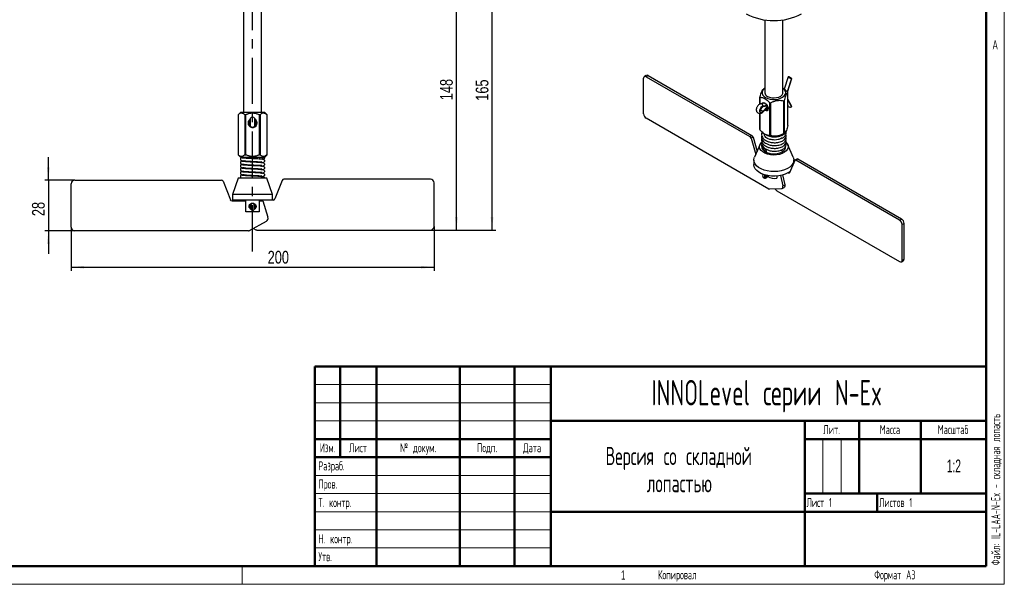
# Model space of a CAD drawing. Header units: millimetres. Extents: x 0 to 420, y 0 to 297.
# Tile 6 of 13: x 149 to 420, y 0 to 156. Entities that reach past the tile are written whole.
import ezdxf

# ---------------------------------------------------------------- set-up
doc = ezdxf.new("R2010")
doc.units = ezdxf.units.MM
doc.linetypes.add('CENTERX2', pattern=[20.32, 12.7, -2.54, 2.54, -2.54])
doc.layers.add('ОСЕВЫЕ', color=7, linetype='Continuous')
doc.layers.add('ОСНОВНОЙ', color=7, linetype='Continuous', lineweight=25)
doc.styles.add('SLDTEXTSTYLE0', font='TXT', dxfattribs={"width": 0.605, "bigfont": 'bigfont'})
doc.styles.add('SLDTEXTSTYLE1', font='TXT', dxfattribs={"width": 0.620146, "bigfont": 'bigfont'})
doc.styles.add('SLDTEXTSTYLE2', font='TXT', dxfattribs={"width": 0.605})
doc.styles.add('SLDTEXTSTYLE3', font='TXT', dxfattribs={"width": 0.559127, "bigfont": 'bigfont'})
doc.styles.add('SLDTEXTSTYLE4', font='TXT', dxfattribs={"width": 0.75})
doc.dimstyles.new('SLDDIMSTYLE0', dxfattribs={"dimtxt": 3.5, "dimasz": 3.556, "dimexe": 0, "dimexo": 0.0625, "dimgap": 0.875, "dimtad": 1, "dimdec": 0, "dimlfac": 2, "dimrnd": 1e-09, "dimzin": 12, "dimdsep": 46, "dimtxsty": 'SLDTEXTSTYLE4', "dimsah": 1, "dimcen": 0.09, "dimadec": 0, "dimazin": 3, "dimtfac": 1, "dimtdec": 0, "dimtmove": 0, "dimatfit": 0, "dimfxl": 0, "dimfrac": 2, "dimtolj": 1, "dimtzin": 12, "dimarcsym": 0})
doc.dimstyles.new('SLDDIMSTYLE1', dxfattribs={"dimtxt": 3.5, "dimasz": 3.556, "dimexe": 0, "dimexo": 0.0625, "dimgap": 0.875, "dimtad": 1, "dimdec": 0, "dimlfac": 2, "dimrnd": 1e-09, "dimzin": 12, "dimdsep": 46, "dimtxsty": 'SLDTEXTSTYLE4', "dimsah": 1, "dimcen": 0.09, "dimadec": 0, "dimazin": 3, "dimtfac": 1, "dimtdec": 0, "dimtofl": 0, "dimtmove": 0, "dimatfit": 3, "dimfxl": 0, "dimfrac": 2, "dimtolj": 1, "dimtzin": 12, "dimarcsym": 0})

# ---------------------------------------------------------------- blocks, each defined once
blk = doc.blocks.new('SW_NOTE_0')
at = {"color": 0, "linetype": 'Continuous', "lineweight": 0, "char_height": 5, "attachment_point": 2, "style": 'SLDTEXTSTYLE0'}
for s, insert in [('Версия со складной', (31.41, 6.43)), ('лопастью', (31.54, -1.07))]:
    blk.add_mtext(s, dxfattribs=dict(at, insert=insert))
blk = doc.blocks.new('_D_3')
at = {"layer": 'ОСЕВЫЕ'}
for p, q in [((230.59, 171.34), (270.02, 171.34)), ((269.02, 97.59), (269.02, 171.34)), ((261.84, 97.59), (270.02, 97.59))]:
    blk.add_line(p, q, dxfattribs=at)
for points in [[(269.02, 171.34), (268.64, 167.78), (269.4, 167.78)], [(269.02, 97.59), (269.4, 101.14), (268.64, 101.14)]]:
    blk.add_solid(points, dxfattribs=at)
at = {"layer": 'ОСЕВЫЕ', "insert": (264.51, 133.35), "char_height": 3.5, "attachment_point": 1, "rotation": 90, "style": 'SLDTEXTSTYLE4'}
blk.add_mtext('148', dxfattribs=at)
blk = doc.blocks.new('_D_4')
at = {"layer": 'ОСЕВЫЕ'}
for p, q in [((232.84, 179.84), (279.84, 179.84)), ((278.84, 97.59), (278.84, 179.84)), ((261.84, 97.59), (279.84, 97.59))]:
    blk.add_line(p, q, dxfattribs=at)
for points in [[(278.84, 179.84), (278.46, 176.28), (279.22, 176.28)], [(278.84, 97.59), (279.22, 101.14), (278.46, 101.14)]]:
    blk.add_solid(points, dxfattribs=at)
at = {"layer": 'ОСЕВЫЕ', "insert": (274.33, 133.2), "char_height": 3.5, "attachment_point": 1, "rotation": 90, "style": 'SLDTEXTSTYLE4'}
blk.add_mtext('165', dxfattribs=at)
blk = doc.blocks.new('_D_5')
at = {"layer": 'ОСЕВЫЕ'}
for p, q in [((162.84, 98.34), (162.84, 86.34)), ((262.84, 98.59), (262.84, 86.34)), ((162.84, 87.34), (262.84, 87.34))]:
    blk.add_line(p, q, dxfattribs=at)
for points in [[(162.84, 87.34), (166.4, 86.96), (166.4, 87.72)], [(262.84, 87.34), (259.29, 87.72), (259.29, 86.96)]]:
    blk.add_solid(points, dxfattribs=at)
at = {"layer": 'ОСЕВЫЕ', "insert": (217.01, 91.85), "char_height": 3.5, "attachment_point": 1, "style": 'SLDTEXTSTYLE4'}
blk.add_mtext('200', dxfattribs=at)
blk = doc.blocks.new('_D_6')
at = {"layer": 'ОСЕВЫЕ'}
for p, q in [((156.57, 111.34), (156.57, 117.69)), ((163.84, 111.34), (155.57, 111.34)), ((156.57, 111.34), (156.57, 97.34)), ((163.84, 97.34), (155.57, 97.34)), ((156.57, 97.34), (156.57, 90.99))]:
    blk.add_line(p, q, dxfattribs=at)
for points in [[(156.57, 111.34), (156.95, 114.89), (156.19, 114.89)], [(156.57, 97.34), (156.19, 93.78), (156.95, 93.78)]]:
    blk.add_solid(points, dxfattribs=at)
at = {"layer": 'ОСЕВЫЕ', "insert": (152.06, 101.43), "char_height": 3.5, "attachment_point": 1, "rotation": 90, "style": 'SLDTEXTSTYLE4'}
blk.add_mtext('28', dxfattribs=at)

msp = doc.modelspace()

# ---------------------------------------------------------------- linework, layer by layer
at = {"color": 7, "linetype": 'Continuous', "lineweight": 18}
for p, q in [((420, 297), (420, 0)), ((230, 55), (295, 55)), ((230, 50), (295, 50)), ((230, 45), (295, 45)), ((370, 40), (370, 25)), ((375, 40), (375, 25)), ((230, 30), (295, 30)), ((230, 25), (295, 25)), ((230, 20), (295, 20)), ((230, 15), (295, 15)), ((230, 10), (295, 10)), ((0, 0), (420, 0))]:
    msp.add_line(p, q, dxfattribs=at)
at = {"color": 7, "linetype": 'Continuous', "lineweight": 50}
for p, q in [((415, 5), (415, 292)), ((230, 60), (415, 60)), ((230, 60), (230, 5)), ((237, 35), (237, 60)), ((247, 60), (247, 5)), ((270, 60), (270, 5)), ((285, 60), (285, 5)), ((295, 60), (295, 5)), ((295, 45), (415, 45)), ((365, 45), (365, 5)), ((380, 45), (380, 25)), ((397, 45), (397, 25)), ((230, 40), (295, 40)), ((365, 40), (415, 40)), ((230, 35), (295, 35)), ((365, 25), (415, 25)), ((385, 25), (385, 20)), ((295, 20), (415, 20)), ((20, 5), (415, 5))]:
    msp.add_line(p, q, dxfattribs=at)
at = {"color": 7, "linetype": 'Continuous', "lineweight": 25}
for p, q in [((210.34, 160.34), (210.34, 130.09)), ((215.34, 130.09), (215.34, 160.34)), ((354, 155.49), (354, 135.42)), ((359, 135.42), (359, 155.49)), ((320.61, 129.6), (320.61, 139.4)), ((321.35, 140.16), (320.82, 139.86)), ((321.85, 140.11), (321.32, 139.81)), ((321.32, 139.81), (349.89, 123.31)), ((321.85, 140.11), (350.42, 123.62)), ((360.44, 139.81), (359.33, 136.35)), ((360.21, 135.58), (361.41, 139.32)), ((361.38, 139.35), (360.61, 139.8)), ((354, 136.63), (353.67, 136.44)), ((352.61, 132.25), (352.61, 134.25)), ((352.65, 134.17), (352.65, 132.27)), ((359.27, 124.17), (359.27, 133.15)), ((359.38, 133.21), (359.38, 124.22)), ((360.38, 126.38), (360.38, 135.37)), ((361.41, 131.63), (360.38, 133.64)), ((353.49, 131.58), (352.65, 130.73)), ((353.45, 130.25), (352.68, 130.7)), ((354.11, 132.51), (352.91, 132.34)), ((353.3, 131.38), (353.24, 131.52)), ((353.45, 130.25), (354.75, 131.57)), ((353.49, 131.58), (354.72, 131.76)), ((353.53, 130.1), (354.83, 131.42)), ((354.73, 131.14), (354.89, 131.08)), ((355.39, 123.61), (355.39, 132.59)), ((355.53, 132.57), (355.53, 123.59)), ((360.38, 131.91), (360.49, 131.7)), ((209.59, 130.09), (208.84, 129.34)), ((208.84, 129.34), (208.84, 118.34)), ((208.84, 129.34), (208.84, 129.34)), ((208.84, 129.34), (208.84, 118.34)), ((209.59, 130.09), (212.84, 130.09)), ((210.91, 129.34), (210.78, 129.34)), ((210.78, 118.34), (210.78, 129.34)), ((210.91, 129.34), (210.91, 118.34)), ((212.2, 128.25), (212.2, 126.3)), ((212.84, 130.09), (216.09, 130.09)), ((213.49, 126.3), (213.49, 128.25)), ((214.9, 129.34), (214.78, 129.34)), ((214.78, 118.34), (214.78, 129.34)), ((214.9, 129.34), (214.9, 118.34)), ((216.84, 129.34), (216.09, 130.09)), ((216.84, 118.34), (216.84, 129.34)), ((216.84, 129.34), (216.84, 129.34)), ((216.84, 118.34), (216.84, 129.34)), ((355.14, 108.85), (321.32, 128.38)), ((352.61, 125.27), (352.61, 129.7)), ((352.65, 129.7), (352.65, 125.19)), ((353.53, 130.1), (353.55, 130.12)), ((349.89, 123.31), (350.42, 123.62)), ((350.75, 123.17), (350.22, 122.86)), ((350.22, 122.86), (351.49, 118.38)), ((350.75, 123.17), (351.87, 119.24)), ((354.02, 123.99), (354.2, 123.89)), ((358.63, 123.68), (358.44, 123.54)), ((358.74, 122.98), (358.44, 122.75)), ((358.5, 123.52), (358.5, 123.74)), ((358.79, 123.89), (359.33, 124.2)), ((358.79, 123.89), (358.88, 123.84)), ((359.35, 124.2), (358.88, 123.84)), ((352.67, 121.08), (351.16, 117.62)), ((361.83, 117.62), (360.33, 121.08)), ((208.84, 118.34), (209.59, 117.59)), ((208.84, 118.34), (208.84, 118.34)), ((212.84, 117.59), (209.59, 117.59)), ((210.78, 118.34), (210.91, 118.34)), ((210.84, 117.59), (210.84, 117.36)), ((216.09, 117.59), (212.84, 117.59)), ((214.78, 118.34), (214.9, 118.34)), ((214.84, 117.13), (214.84, 117.59)), ((216.09, 117.59), (216.84, 118.34)), ((216.09, 117.59), (216.22, 117.59)), ((216.17, 117.52), (216.22, 117.59)), ((216.84, 118.34), (216.84, 118.34)), ((351, 116.85), (351, 115.62)), ((362.24, 116.74), (360.83, 113.38)), ((362, 116.16), (362, 116.85)), ((362.85, 117.14), (362.32, 116.83)), ((363.1, 117.12), (362.57, 116.81)), ((391.14, 100.31), (362.57, 116.81)), ((391.67, 100.62), (363.1, 117.12)), ((210.84, 116.61), (210.84, 116.4)), ((210.84, 115.65), (210.84, 115.44)), ((210.84, 114.69), (210.84, 114.48)), ((214.84, 116.17), (214.84, 116.39)), ((214.84, 115.21), (214.84, 115.43)), ((214.84, 114.26), (214.84, 114.47)), ((163.84, 111.34), (204.25, 111.34)), ((208.89, 111.84), (207.34, 107.34)), ((216.79, 111.84), (208.89, 111.84)), ((210.84, 113.73), (210.84, 113.52)), ((210.84, 112.77), (210.84, 112.56)), ((214.84, 113.3), (214.84, 113.51)), ((214.84, 112.34), (214.84, 112.55)), ((218.34, 107.34), (216.79, 111.84)), ((220.97, 111.27), (218.97, 106.16)), ((261.84, 111.59), (221.43, 111.59)), ((354.21, 112.73), (354.11, 112.62)), ((354.14, 112.61), (354.65, 112.31)), ((354.72, 112.23), (355, 112.57)), ((357.28, 112.48), (357.28, 111.9)), ((358.29, 112.62), (358.95, 109.74)), ((358.86, 112.75), (359.48, 110.04)), ((360.5, 113.31), (360.39, 113.38)), ((361, 113.8), (360.88, 113.7)), ((360.95, 113.66), (360.88, 113.7)), ((162.84, 98.34), (162.84, 110.34)), ((204.72, 111.02), (206.72, 105.91)), ((262.84, 98.59), (262.84, 110.59)), ((358.62, 108.98), (355.31, 108.8)), ((356.88, 108.88), (357.15, 108.56)), ((358.78, 109.02), (359.31, 109.33)), ((358.95, 109.74), (359.48, 110.04)), ((207.34, 107.34), (207.34, 105.84)), ((218.34, 107.34), (207.34, 107.34)), ((218.34, 105.84), (207.34, 105.84)), ((209.99, 105.84), (209.91, 105.59)), ((210.99, 105.59), (210.99, 105.84)), ((214.7, 105.84), (214.7, 105.59)), ((218.34, 105.84), (218.34, 107.34)), ((218.5, 105.84), (218.34, 105.84)), ((357.32, 108.41), (391.14, 88.88)), ((207.18, 105.59), (210.99, 105.59)), ((210.99, 102.59), (210.99, 105.59)), ((212.41, 104.69), (212.41, 104.61)), ((212.41, 104.61), (212.41, 103.31)), ((213.27, 104.61), (213.27, 104.69)), ((213.27, 103.31), (213.27, 104.61)), ((214.7, 105.59), (214.7, 102.59)), ((214.7, 105.59), (215.7, 105.59)), ((215.7, 105.59), (217.07, 101.12)), ((214.7, 102.59), (210.99, 102.59)), ((391.14, 100.31), (391.67, 100.62)), ((216.59, 99.95), (211.92, 97.4)), ((213.07, 98.03), (213.77, 97.65)), ((392.38, 99.4), (391.85, 99.09)), ((391.85, 89.29), (391.85, 99.09)), ((392.38, 89.6), (392.38, 99.4)), ((211.68, 97.34), (163.84, 97.34)), ((214.01, 97.59), (261.84, 97.59)), ((391.85, 89.29), (392.38, 89.6)), ((391.64, 88.83), (392.17, 89.14))]:
    msp.add_line(p, q, dxfattribs=at)
at = {"color": 8, "linetype": 'Continuous', "lineweight": 25}
for p, q in [((361.35, 139.31), (360.17, 135.63)), ((360.38, 133.41), (361.35, 131.51)), ((352.68, 130.7), (353.56, 131.59)), ((354.68, 131.85), (353.55, 131.69)), ((353.55, 130.12), (354.84, 131.44)), ((354.75, 131.57), (354.49, 131.72)), ((354.75, 131.57), (354.79, 131.61)), ((354.83, 131.42), (354.85, 131.44)), ((212.21, 128.3), (212.21, 126.25)), ((213.47, 128.3), (213.47, 126.25)), ((354.14, 112.61), (354.06, 112.52)), ((354.23, 112.73), (354.14, 112.61)), ((354.65, 112.31), (354.52, 112.18)), ((354.88, 112.59), (354.65, 112.31)), ((354.73, 112.24), (354.72, 112.23)), ((355, 112.57), (354.73, 112.24)), ((360.5, 113.31), (360.89, 113.54)), ((212.42, 104.65), (212.42, 104.69)), ((212.42, 103.28), (212.42, 104.65)), ((213.26, 104.65), (213.26, 104.69)), ((213.26, 103.28), (213.26, 104.65))]:
    msp.add_line(p, q, dxfattribs=at)
at = {"color": 7, "linetype": 'Continuous', "lineweight": 25, "flags": 128}
for points in [[(360.45, 139.83), (360.44, 139.78), (360.47, 139.71), (360.55, 139.64), (360.67, 139.56), (360.82, 139.48), (360.99, 139.41), (361.17, 139.35), (361.35, 139.31)], [(361.35, 139.31), (361.37, 139.31), (361.39, 139.31), (361.4, 139.31), (361.41, 139.32), (361.41, 139.32), (361.41, 139.33), (361.4, 139.34), (361.38, 139.35)], [(354, 136.62), (353.83, 136.5), (353.48, 136.11), (353.28, 135.69), (353.26, 135.26), (353.41, 134.83), (353.73, 134.44), (354.2, 134.1)], [(354.2, 134.1), (354.79, 133.83), (355.47, 133.64), (356.21, 133.55), (356.97, 133.57), (357.7, 133.68), (358.36, 133.89), (358.92, 134.17), (359.36, 134.53), (359.64, 134.94), (359.75, 135.37), (359.68, 135.8), (359.44, 136.21), (359.05, 136.59), (359, 136.62)], [(354.73, 134.4), (355.27, 134.16), (355.9, 134.02), (356.58, 133.98), (357.25, 134.05), (357.87, 134.22), (358.38, 134.47), (358.75, 134.8), (358.96, 135.18), (359, 135.42)], [(353.45, 131.59), (353.19, 131.48), (352.93, 131.25), (352.73, 130.94), (352.62, 130.6), (352.62, 130.29), (352.73, 130.08), (352.93, 130), (353.19, 130.06), (353.45, 130.25)], [(353.19, 132.38), (353.2, 132.41), (353.4, 132.63), (353.68, 132.68), (354.02, 132.56), (354.36, 132.29), (354.65, 131.9), (354.84, 131.46), (354.91, 131.03)], [(354.91, 131.03), (354.84, 130.68), (354.65, 130.46), (354.36, 130.41), (354.02, 130.52), (353.98, 130.55)], [(361.35, 131.51), (361.37, 131.52), (361.39, 131.54), (361.4, 131.56), (361.41, 131.58), (361.41, 131.6), (361.41, 131.62), (361.41, 131.63)], [(353.17, 129.87), (353.24, 129.9), (353.55, 130.12)], [(358.53, 123.75), (358.62, 123.68), (358.72, 123.65), (358.81, 123.67), (358.86, 123.73), (358.88, 123.84)], [(359.86, 121.72), (360.2, 121.31), (360.41, 120.83), (360.43, 120.34), (360.27, 119.85), (359.93, 119.4), (359.44, 119), (358.8, 118.67), (358.06, 118.43), (357.24, 118.28), (356.39, 118.24), (355.54, 118.31), (354.74, 118.48), (354.02, 118.74), (353.42, 119.09), (352.96, 119.51), (352.66, 119.97), (352.55, 120.46), (352.62, 120.95), (352.87, 121.42), (353.11, 121.69)], [(354.5, 119.04), (354.48, 119.05), (353.95, 119.36), (353.55, 119.73), (353.31, 120.14), (353.25, 120.57), (353.3, 120.86)], [(354.47, 119.02), (354.5, 119.45), (353.94, 119.9), (353.64, 120.43), (353.55, 120.68), (353.54, 120.69), (353.53, 120.7), (353.52, 120.71), (353.52, 120.71), (353.51, 120.71), (353.5, 120.71), (353.49, 120.7), (353.46, 120.68), (353.4, 120.56), (353.37, 120.18), (353.63, 119.64), (353.87, 119.39), (354.55, 118.98), (355.47, 118.69), (355.99, 118.61), (357.06, 118.61), (358.11, 118.81), (358.88, 119.14), (358.88, 119.14)], [(358.88, 119.14), (358.86, 119.27), (358.81, 119.4), (358.72, 119.52), (358.62, 119.6), (358.52, 119.64), (358.43, 119.62)], [(361.83, 117.62), (361.98, 117.06), (361.96, 116.49), (361.76, 115.93), (361.4, 115.4), (360.87, 114.92), (360.21, 114.5), (359.42, 114.16), (358.54, 113.9), (357.6, 113.74), (356.62, 113.67), (355.64, 113.71), (354.68, 113.85), (353.78, 114.08), (352.97, 114.41), (352.27, 114.81), (351.71, 115.28), (351.31, 115.8), (351.06, 116.35), (351, 116.92), (351.11, 117.48), (351.16, 117.62)], [(362.57, 116.81), (362.52, 116.83), (362.47, 116.85), (362.42, 116.86), (362.37, 116.85), (362.33, 116.84), (362.29, 116.81), (362.26, 116.78), (362.24, 116.74)], [(360.39, 113.38), (359.62, 113.01), (358.76, 112.73), (357.82, 112.54), (356.84, 112.45), (355.85, 112.47), (354.87, 112.59), (353.96, 112.8), (353.12, 113.11), (352.4, 113.51), (351.8, 113.97), (351.36, 114.48), (351.09, 115.03), (351, 115.6), (351, 115.62)], [(354.73, 112.24), (354.54, 112.06), (354.34, 111.97), (354.17, 111.99), (354.05, 112.11), (354.01, 112.31), (354.05, 112.56), (354.13, 112.75)], [(354.52, 112.18), (354.49, 112.16), (354.32, 112.08), (354.17, 112.1), (354.07, 112.2), (354.04, 112.37), (354.07, 112.59), (354.14, 112.75)], [(354.72, 112.23), (354.71, 112.22), (354.7, 112.22)], [(360.83, 113.38), (360.8, 113.34), (360.77, 113.31), (360.74, 113.28), (360.7, 113.27), (360.65, 113.26), (360.6, 113.27), (360.55, 113.29), (360.5, 113.31)], [(358.62, 108.98), (358.72, 108.99), (358.8, 109.04), (358.88, 109.11), (358.93, 109.2), (358.97, 109.31), (358.98, 109.44), (358.98, 109.59), (358.95, 109.74)], [(359.48, 110.04), (359.51, 109.89), (359.51, 109.75), (359.5, 109.62), (359.46, 109.51), (359.41, 109.42), (359.33, 109.35), (359.31, 109.33)]]:
    msp.add_lwpolyline(points, dxfattribs=at)
at = {"color": 8, "linetype": 'Continuous', "lineweight": 25, "flags": 128}
for points in [[(353.55, 131.69), (353.24, 131.57), (352.94, 131.3), (352.71, 130.93), (352.58, 130.53), (352.58, 130.17), (352.71, 129.92), (352.94, 129.82), (353.17, 129.87)], [(354.11, 112.62), (354.11, 112.62), (354.12, 112.62), (354.13, 112.61), (354.14, 112.61)]]:
    msp.add_lwpolyline(points, dxfattribs=at)
at = {"color": 7, "linetype": 'Continuous', "lineweight": 25}
for centre, radius, start, end in [((356.5, 171.77), 16.5, 242.4239, 297.5707), ((321.04, 139.47), 0.437, 50.7967, 189.214), ((321.56, 139.71), 0.503, 54.3824, 114.3071), ((360.5, 139.63), 0.199, 55.3074, 102.8341), ((354.09, 134.89), 1.61, 203.3023, 206.4946), ((355.24, 135.54), 1.25, 185.3828, 245.9373), ((357.07, 136.42), 2.35, 289.9729, 310.0218), ((357.44, 136.44), 3.77, 299.0924, 300.9023), ((358.9, 134.73), 1.61, 23.3023, 26.4946), ((353.48, 131.64), 0.0595, 238.5606, 277.6369), ((353.37, 130.09), 0.177, 10.4523, 64.7359), ((353.9, 132.15), 0.41, 60.3956, 135.6528), ((354.48, 131.15), 0.42, 233.8195, 359.1904), ((356.45, 138.97), 6.47, 260.5755, 261.8384), ((361.02, 132.06), 0.645, 214.8321, 301.0118), ((212.84, 127.09), 1.25, 121.055, 0), ((212.84, 127.09), 1, 130.1527, 229.8473), ((212.3, 128.25), 0.1, 150.0654, 180), ((212.84, 127.94), 0.729, 29.9346, 150.0654), ((213.39, 128.25), 0.1, 0, 29.9346), ((212.84, 127.09), 1, 0, 50.8401), ((212.84, 127.09), 1.25, 0, 58.945), ((322.15, 129.67), 1.54, 182.6055, 237.3945), ((212.3, 126.3), 0.1, 180, 209.9346), ((212.84, 126.62), 0.729, 209.9346, 330.0654), ((213.39, 126.3), 0.1, 330.0654, 0), ((212.84, 127.09), 1, 310.1527, 0), ((354.09, 125.91), 1.61, 203.3023, 206.4946), ((349.47, 122.66), 0.781, 15.3051, 57.1301), ((350, 122.96), 0.781, 15.3051, 57.1301), ((356.5, 128.28), 4.96, 242.3728, 297.6326), ((356.45, 129.99), 6.47, 260.5755, 261.8384), ((357.44, 127.46), 3.77, 299.0924, 300.9023), ((358.18, 120.64), 1.56, 296.2833, 358.9915), ((215.84, 117.59), 0.375, 180, 0), ((362.96, 116.92), 0.247, 53.8186, 114.8709), ((163.84, 110.34), 1, 90, 180), ((204.25, 110.84), 0.5, 21.3706, 90), ((221.43, 111.09), 0.5, 90, 158.6294), ((261.84, 110.59), 1, 0, 90), ((354.58, 112.17), 0.162, 26.0837, 64.2504), ((356.49, 114.61), 2.81, 233.5706, 286.301), ((358.06, 117.42), 4.66, 299.8691, 307.1555), ((355.31, 109.11), 0.313, 237.8857, 270.5293), ((357.65, 108.96), 0.643, 218.867, 238.9727), ((207.18, 106.09), 0.5, 201.3706, 270), ((218.5, 106.34), 0.5, 270, 338.6294), ((212.48, 104.61), 0.0667, 150.0654, 180), ((212.48, 103.31), 0.0667, 180, 209.9346), ((212.84, 104.4), 0.486, 29.9346, 150.0654), ((212.84, 103.52), 0.486, 209.9346, 330.0654), ((213.21, 104.61), 0.0667, 0, 29.9346), ((213.21, 103.31), 0.0667, 330.0654, 0), ((216.11, 100.83), 1, 298.6105, 17.0394), ((390.85, 99.33), 1.54, 2.6055, 57.3945), ((163.84, 98.34), 1, 180, 270), ((261.84, 98.59), 1, 270, 0), ((390.32, 99.02), 1.54, 2.6055, 57.3945), ((211.68, 97.84), 0.5, 270, 298.6105), ((214.01, 98.09), 0.5, 241.3895, 270), ((391.91, 89.54), 0.48, 304.0564, 7.2558), ((391.42, 89.22), 0.437, 230.7967, 9.214)]:
    msp.add_arc(centre, radius, start, end, dxfattribs=at)
at = {"color": 8, "linetype": 'Continuous', "lineweight": 25}
for centre, radius, start, end in [((352.89, 131.68), 0.657, 0.7079, 88.5203), ((353.46, 131.67), 0.0899, 287.54, 14.9507), ((354.61, 131.34), 0.27, 37.5108, 58.609)]:
    msp.add_arc(centre, radius, start, end, dxfattribs=at)
at = {"color": 7, "linetype": 'Continuous', "lineweight": 25}
for points, knots in [([(353.62, 136.41), (353.55, 136.36), (353.41, 136.25), (353.14, 135.85), (352.87, 135.14), (352.69, 134.52), (352.61, 134.25)], [0, 0, 0, 0, 0.217359, 0.441929, 0.767405, 1, 1, 1, 1]), ([(360.34, 135.45), (360.2, 135.6), (359.77, 136.09), (359.29, 136.41), (358.97, 136.63)], [0, 0, 0, 0, 0.320665, 1, 1, 1, 1]), ([(352.65, 134.17), (352.79, 134.16), (353.25, 134.14), (354.11, 133.83), (354.9, 133.14), (355.3, 132.69), (355.39, 132.59)], [0, 0, 0, 0, 0.160728, 0.52963, 0.899576, 1, 1, 1, 1]), ([(355.53, 132.57), (355.79, 132.71), (356.31, 132.98), (357.3, 133.3), (358.33, 133.35), (359, 133.21), (359.27, 133.15)], [0, 0, 0, 0, 0.217359, 0.441929, 0.767405, 1, 1, 1, 1]), ([(359.38, 133.21), (359.45, 133.45), (359.59, 133.95), (359.85, 134.68), (360.13, 135.17), (360.3, 135.31), (360.38, 135.37)], [0, 0, 0, 0, 0.217359, 0.441929, 0.767405, 1, 1, 1, 1]), ([(351.72, 131.16), (351.69, 131.06), (351.62, 130.82), (351.66, 130.46), (351.81, 130.11), (352.08, 129.83), (352.43, 129.68), (352.79, 129.68), (353.13, 129.79), (353.37, 129.95), (353.5, 130.07), (353.53, 130.1)], [0, 0, 0, 0, 0.101086, 0.233919, 0.35643, 0.476857, 0.606463, 0.721198, 0.835973, 0.959844, 1, 1, 1, 1]), ([(352.91, 132.34), (352.8, 132.32), (352.58, 132.26), (352.26, 132.05), (351.97, 131.74), (351.77, 131.42), (351.73, 131.22), (351.72, 131.16)], [0, 0, 0, 0, 0.188087, 0.405797, 0.647624, 0.904966, 1, 1, 1, 1]), ([(354.63, 131.22), (354.65, 131.19), (354.68, 131.16), (354.72, 131.14), (354.73, 131.14)], [0, 0, 0, 0, 0.710324, 1, 1, 1, 1]), ([(354.89, 131.11), (354.83, 131.12), (354.74, 131.13), (354.67, 131.21), (354.65, 131.23)], [0, 0, 0, 0, 0.630525, 1, 1, 1, 1]), ([(354.79, 131.37), (354.81, 131.35), (354.86, 131.32), (354.91, 131.3), (354.93, 131.29)], [0, 0, 0, 0, 0.567512, 1, 1, 1, 1]), ([(208.84, 129.34), (208.98, 129.46), (209.25, 129.7), (209.76, 129.9), (210.29, 129.77), (210.64, 129.46), (210.78, 129.34)], [0, 0, 0, 0, 0.217359, 0.441929, 0.767405, 1, 1, 1, 1]), ([(210.91, 129.34), (211, 129.38), (211.2, 129.48), (211.51, 129.6), (211.85, 129.71), (212.21, 129.79), (212.58, 129.84), (212.96, 129.84), (213.33, 129.81), (213.69, 129.74), (214.05, 129.64), (214.42, 129.51), (214.66, 129.4), (214.78, 129.34)], [0, 0, 0, 0, 0.079962, 0.16014, 0.250628, 0.341719, 0.435178, 0.529673, 0.620216, 0.711669, 0.805516, 0.899979, 1, 1, 1, 1]), ([(212.2, 127.67), (212.14, 127.59), (212.04, 127.47), (211.98, 127.26), (211.96, 127.09), (211.98, 126.92), (212.04, 126.71), (212.14, 126.59), (212.2, 126.51)], [0, 0, 0, 0, 0.231952, 0.366058, 0.499956, 0.63382, 0.767801, 1, 1, 1, 1]), ([(213.72, 127.09), (213.71, 127.15), (213.71, 127.26), (213.64, 127.47), (213.55, 127.59), (213.49, 127.67)], [0, 0, 0, 0, 0.2675061, 0.5369423, 1, 1, 1, 1]), ([(214.9, 129.34), (215.04, 129.46), (215.31, 129.7), (215.71, 129.85), (216.08, 129.83), (216.45, 129.68), (216.7, 129.46), (216.84, 129.34)], [0, 0, 0, 0, 0.217078, 0.441359, 0.601871, 0.767705, 1, 1, 1, 1]), ([(213.49, 126.51), (213.55, 126.59), (213.64, 126.71), (213.71, 126.92), (213.71, 127.03), (213.72, 127.09)], [0, 0, 0, 0, 0.461924, 0.731407, 1, 1, 1, 1]), ([(355.39, 123.61), (355.25, 123.62), (354.8, 123.64), (353.93, 123.95), (353.14, 124.64), (352.74, 125.09), (352.65, 125.19)], [0, 0, 0, 0, 0.160728, 0.52963, 0.899576, 1, 1, 1, 1]), ([(358.8, 123.66), (359.03, 123.81), (359.44, 124.08), (359.77, 124.51), (359.79, 124.78), (359.8, 124.87)], [0, 0, 0, 0, 0.434633, 0.801953, 1, 1, 1, 1]), ([(360.38, 126.38), (360.31, 126.14), (360.17, 125.64), (359.9, 124.91), (359.63, 124.42), (359.45, 124.28), (359.38, 124.22)], [0, 0, 0, 0, 0.217359, 0.441929, 0.767405, 1, 1, 1, 1]), ([(353.19, 123.52), (353.17, 123.46), (353.07, 123.18), (353.16, 122.67), (353.55, 121.97), (354.29, 121.41), (355.26, 121.02), (356.35, 120.83), (357.4, 120.87), (358.24, 121.07), (358.87, 121.32), (359.45, 121.74), (359.81, 122.28), (359.94, 122.77), (359.81, 123.07), (359.78, 123.15)], [0, 0, 0, 0, 0.023874, 0.10458, 0.1894, 0.304964, 0.385819, 0.479288, 0.59247, 0.655225, 0.719796, 0.803714, 0.874635, 0.966689, 1, 1, 1, 1]), ([(353.19, 122.74), (353.17, 122.67), (353.07, 122.4), (353.16, 121.89), (353.55, 121.18), (354.29, 120.62), (355.26, 120.24), (356.35, 120.05), (357.4, 120.09), (358.24, 120.28), (358.87, 120.54), (359.45, 120.96), (359.81, 121.5), (359.94, 121.99), (359.81, 122.29), (359.78, 122.36)], [0, 0, 0, 0, 0.023874, 0.10458, 0.1894, 0.304964, 0.385819, 0.479288, 0.59247, 0.655225, 0.719796, 0.803714, 0.874635, 0.966689, 1, 1, 1, 1]), ([(353.28, 124.59), (353.22, 124.43), (353.07, 124.06), (353.16, 123.45), (353.55, 122.75), (354.28, 122.19), (355.26, 121.8), (356.35, 121.61), (357.4, 121.65), (358.24, 121.85), (358.87, 122.1), (359.45, 122.52), (359.81, 123.07), (359.94, 123.56), (359.81, 123.85), (359.78, 123.93)], [0, 0, 0, 0, 0.058446, 0.136293, 0.218109, 0.329581, 0.407572, 0.49773, 0.606903, 0.667436, 0.729721, 0.810666, 0.879075, 0.967869, 1, 1, 1, 1]), ([(358.44, 122.75), (358.19, 122.65), (357.71, 122.45), (356.85, 122.36), (356.08, 122.41), (355.44, 122.54), (354.95, 122.72), (354.48, 122.97), (354.12, 123.29), (353.92, 123.64), (353.83, 123.87), (353.88, 124.01), (353.88, 124.02)], [0, 0, 0, 0, 0.146031, 0.281464, 0.398931, 0.49769, 0.584187, 0.658458, 0.783513, 0.882978, 0.989607, 1, 1, 1, 1]), ([(358.44, 123.54), (358.19, 123.43), (357.71, 123.24), (356.85, 123.15), (356.08, 123.19), (355.44, 123.32), (354.96, 123.51), (354.66, 123.64), (354.57, 123.72), (354.57, 123.73)], [0, 0, 0, 0, 0.220726, 0.425432, 0.602984, 0.752258, 0.882999, 0.995259, 1, 1, 1, 1]), ([(359.27, 124.17), (359.01, 124.03), (358.49, 123.75), (357.5, 123.44), (356.47, 123.38), (355.81, 123.53), (355.53, 123.59)], [0, 0, 0, 0, 0.217359, 0.441929, 0.767405, 1, 1, 1, 1]), ([(358.8, 122.88), (359.03, 123.03), (359.45, 123.3), (359.81, 123.85), (359.94, 124.34), (359.81, 124.63), (359.78, 124.71)], [0, 0, 0, 0, 0.299488, 0.552594, 0.881118, 1, 1, 1, 1]), ([(353.19, 121.95), (353.17, 121.89), (353.07, 121.62), (353.16, 121.1), (353.55, 120.4), (354.29, 119.84), (355.26, 119.46), (356.35, 119.27), (357.4, 119.3), (358.24, 119.5), (358.87, 119.75), (359.45, 120.18), (359.81, 120.72), (359.94, 121.21), (359.81, 121.5), (359.78, 121.58)], [0, 0, 0, 0, 0.023874, 0.10458, 0.1894, 0.304964, 0.385819, 0.479288, 0.59247, 0.655225, 0.719796, 0.803714, 0.874635, 0.966689, 1, 1, 1, 1]), ([(353.19, 121.17), (353.17, 121.11), (353.07, 120.84), (353.16, 120.32), (353.56, 119.63), (354.06, 119.18), (354.46, 119.02), (354.47, 119.02)], [0, 0, 0, 0, 0.077175, 0.338062, 0.61225, 0.985822, 1, 1, 1, 1]), ([(210.78, 118.34), (210.65, 118.22), (210.37, 117.98), (209.86, 117.78), (209.33, 117.91), (208.99, 118.21), (208.84, 118.34)], [0, 0, 0, 0, 0.217359, 0.441929, 0.767405, 1, 1, 1, 1]), ([(209.86, 117.5), (209.82, 117.49), (209.74, 117.49), (209.64, 117.44), (209.57, 117.37), (209.5, 117.28), (209.47, 117.17), (209.47, 117.06), (209.5, 116.94), (209.58, 116.83), (209.7, 116.74), (209.81, 116.73), (209.86, 116.72)], [0, 0, 0, 0, 0.089986, 0.175247, 0.253584, 0.324181, 0.443208, 0.542857, 0.648535, 0.763339, 0.882931, 1, 1, 1, 1]), ([(210.5, 117.59), (210.48, 117.59), (210.22, 117.57), (209.88, 117.53), (209.79, 117.49), (209.75, 117.47)], [0, 0, 0, 0, 0.03512, 0.500717, 1, 1, 1, 1]), ([(209.75, 116.75), (209.78, 116.73), (209.86, 116.7), (210.28, 116.65), (210.81, 116.61), (211.48, 116.57), (212.3, 116.52), (213.25, 116.47), (213.98, 116.43), (214.52, 116.41), (214.9, 116.38), (215.18, 116.37), (215.34, 116.39), (215.36, 116.44), (215.36, 116.45)], [0, 0, 0, 0, 0.115196, 0.221321, 0.313913, 0.391244, 0.512905, 0.61916, 0.728172, 0.782607, 0.841654, 0.909203, 0.983049, 1, 1, 1, 1]), ([(215.12, 116.15), (215.18, 116.15), (215.54, 116.18), (215.9, 116.23), (216.18, 116.45), (216.24, 116.64), (216.17, 116.82), (215.9, 117.02), (215.44, 117.09), (214.74, 117.15), (213.92, 117.19), (213.17, 117.23), (212.46, 117.27), (211.81, 117.3), (211.13, 117.33), (210.51, 117.38), (210.03, 117.43), (209.97, 117.45), (209.95, 117.47)], [0, 0, 0, 0, 0.018645, 0.116377, 0.16056, 0.199539, 0.238091, 0.279966, 0.368881, 0.452045, 0.522491, 0.595657, 0.644447, 0.700918, 0.763226, 0.835092, 0.916575, 1, 1, 1, 1]), ([(214.78, 118.34), (214.68, 118.29), (214.49, 118.2), (214.17, 118.08), (213.84, 117.97), (213.48, 117.89), (213.1, 117.84), (212.73, 117.83), (212.36, 117.87), (211.99, 117.93), (211.63, 118.04), (211.26, 118.17), (211.03, 118.28), (210.91, 118.34)], [0, 0, 0, 0, 0.079962, 0.16014, 0.250628, 0.341719, 0.435178, 0.529673, 0.620216, 0.711669, 0.805516, 0.899979, 1, 1, 1, 1]), ([(216.84, 118.34), (216.71, 118.22), (216.44, 117.98), (215.93, 117.78), (215.39, 117.91), (215.05, 118.21), (214.9, 118.34)], [0, 0, 0, 0, 0.217359, 0.441929, 0.767405, 1, 1, 1, 1]), ([(209.86, 116.54), (209.82, 116.54), (209.74, 116.53), (209.64, 116.48), (209.57, 116.41), (209.5, 116.32), (209.47, 116.21), (209.47, 116.1), (209.5, 115.98), (209.58, 115.87), (209.7, 115.78), (209.81, 115.77), (209.86, 115.76)], [0, 0, 0, 0, 0.089986, 0.175247, 0.253584, 0.324181, 0.443208, 0.542857, 0.648535, 0.763339, 0.882931, 1, 1, 1, 1]), ([(209.86, 115.58), (209.82, 115.58), (209.74, 115.57), (209.64, 115.52), (209.57, 115.45), (209.5, 115.36), (209.47, 115.25), (209.47, 115.14), (209.5, 115.02), (209.58, 114.91), (209.7, 114.82), (209.81, 114.81), (209.86, 114.8)], [0, 0, 0, 0, 0.089986, 0.175247, 0.253584, 0.324181, 0.443208, 0.542857, 0.648535, 0.763339, 0.882931, 1, 1, 1, 1]), ([(209.86, 114.62), (209.82, 114.62), (209.74, 114.61), (209.64, 114.56), (209.57, 114.5), (209.5, 114.41), (209.47, 114.3), (209.47, 114.18), (209.5, 114.06), (209.58, 113.95), (209.7, 113.87), (209.81, 113.85), (209.86, 113.85)], [0, 0, 0, 0, 0.089986, 0.175247, 0.253584, 0.324181, 0.443208, 0.542857, 0.648535, 0.763339, 0.882931, 1, 1, 1, 1]), ([(210.52, 116.63), (210.49, 116.63), (210.22, 116.61), (209.88, 116.57), (209.79, 116.53), (209.75, 116.51)], [0, 0, 0, 0, 0.060712, 0.514508, 1, 1, 1, 1]), ([(209.75, 115.79), (209.78, 115.77), (209.86, 115.74), (210.28, 115.69), (210.81, 115.65), (211.48, 115.61), (212.3, 115.57), (213.25, 115.51), (213.98, 115.48), (214.52, 115.45), (214.9, 115.42), (215.18, 115.41), (215.34, 115.44), (215.36, 115.49), (215.36, 115.49)], [0, 0, 0, 0, 0.115196, 0.221321, 0.313913, 0.391244, 0.512905, 0.61916, 0.728172, 0.782607, 0.841654, 0.909203, 0.983049, 1, 1, 1, 1]), ([(210.52, 115.67), (210.49, 115.67), (210.22, 115.65), (209.88, 115.61), (209.79, 115.57), (209.75, 115.56)], [0, 0, 0, 0, 0.060712, 0.514508, 1, 1, 1, 1]), ([(209.75, 114.83), (209.78, 114.81), (209.86, 114.78), (210.28, 114.73), (210.81, 114.69), (211.48, 114.65), (212.3, 114.61), (213.25, 114.56), (213.98, 114.52), (214.52, 114.49), (214.9, 114.46), (215.18, 114.46), (215.34, 114.48), (215.36, 114.53), (215.36, 114.54)], [0, 0, 0, 0, 0.115196, 0.221321, 0.313913, 0.391244, 0.512905, 0.61916, 0.728172, 0.782607, 0.841654, 0.909203, 0.983049, 1, 1, 1, 1]), ([(210.52, 114.71), (210.49, 114.71), (210.22, 114.69), (209.88, 114.65), (209.79, 114.62), (209.75, 114.6)], [0, 0, 0, 0, 0.060712, 0.514508, 1, 1, 1, 1]), ([(215.12, 115.19), (215.18, 115.19), (215.54, 115.22), (215.9, 115.28), (216.18, 115.49), (216.24, 115.68), (216.17, 115.86), (215.9, 116.06), (215.44, 116.13), (214.74, 116.19), (213.92, 116.23), (213.17, 116.27), (212.46, 116.31), (211.81, 116.34), (211.13, 116.38), (210.51, 116.42), (210.03, 116.47), (209.97, 116.5), (209.95, 116.51)], [0, 0, 0, 0, 0.018645, 0.116377, 0.16056, 0.199539, 0.238091, 0.279966, 0.368881, 0.452045, 0.522491, 0.595657, 0.644447, 0.700918, 0.763226, 0.835092, 0.916575, 1, 1, 1, 1]), ([(215.12, 114.23), (215.18, 114.24), (215.54, 114.26), (215.9, 114.32), (216.18, 114.53), (216.24, 114.72), (216.17, 114.9), (215.9, 115.1), (215.44, 115.17), (214.74, 115.23), (213.92, 115.27), (213.17, 115.31), (212.46, 115.35), (211.81, 115.38), (211.13, 115.42), (210.51, 115.46), (210.03, 115.51), (209.97, 115.54), (209.95, 115.55)], [0, 0, 0, 0, 0.018645, 0.116377, 0.16056, 0.199539, 0.238091, 0.279966, 0.368881, 0.452045, 0.522491, 0.595657, 0.644447, 0.700918, 0.763226, 0.835092, 0.916575, 1, 1, 1, 1]), ([(215.12, 113.27), (215.18, 113.28), (215.54, 113.3), (215.9, 113.36), (216.18, 113.58), (216.24, 113.76), (216.17, 113.94), (215.9, 114.14), (215.44, 114.21), (214.74, 114.27), (213.92, 114.31), (213.17, 114.35), (212.46, 114.39), (211.81, 114.43), (211.13, 114.46), (210.51, 114.5), (210.03, 114.55), (209.97, 114.58), (209.95, 114.59)], [0, 0, 0, 0, 0.0186451, 0.116377, 0.1605603, 0.1995388, 0.2380909, 0.279966, 0.3688808, 0.4520449, 0.5224915, 0.5956567, 0.6444468, 0.7009183, 0.7632264, 0.8350923, 0.9165747, 1, 1, 1, 1]), ([(209.86, 113.67), (209.82, 113.66), (209.74, 113.65), (209.64, 113.6), (209.57, 113.54), (209.5, 113.45), (209.47, 113.34), (209.47, 113.22), (209.5, 113.11), (209.58, 112.99), (209.7, 112.91), (209.81, 112.89), (209.86, 112.89)], [0, 0, 0, 0, 0.0899859, 0.1752469, 0.2535836, 0.3241813, 0.4432079, 0.5428573, 0.6485349, 0.7633392, 0.8829306, 1, 1, 1, 1]), ([(209.86, 112.71), (209.82, 112.7), (209.74, 112.7), (209.64, 112.64), (209.57, 112.58), (209.5, 112.49), (209.47, 112.38), (209.47, 112.27), (209.5, 112.15), (209.58, 112.04), (209.7, 111.95), (209.81, 111.94), (209.86, 111.93)], [0, 0, 0, 0, 0.089986, 0.175247, 0.253584, 0.324181, 0.443208, 0.542857, 0.648535, 0.763339, 0.882931, 1, 1, 1, 1]), ([(209.75, 113.87), (209.78, 113.85), (209.86, 113.82), (210.28, 113.77), (210.81, 113.73), (211.48, 113.69), (212.3, 113.65), (213.25, 113.6), (213.98, 113.56), (214.52, 113.53), (214.9, 113.51), (215.18, 113.5), (215.34, 113.52), (215.36, 113.57), (215.36, 113.58)], [0, 0, 0, 0, 0.115196, 0.221321, 0.313913, 0.391244, 0.512905, 0.61916, 0.728172, 0.782607, 0.841654, 0.909203, 0.983049, 1, 1, 1, 1]), ([(210.52, 113.76), (210.49, 113.75), (210.22, 113.73), (209.88, 113.69), (209.79, 113.66), (209.75, 113.64)], [0, 0, 0, 0, 0.060712, 0.514508, 1, 1, 1, 1]), ([(209.75, 112.91), (209.78, 112.9), (209.86, 112.86), (210.28, 112.81), (210.81, 112.77), (211.48, 112.73), (212.3, 112.69), (213.25, 112.64), (213.98, 112.6), (214.52, 112.57), (214.9, 112.55), (215.18, 112.54), (215.34, 112.56), (215.36, 112.61), (215.36, 112.62)], [0, 0, 0, 0, 0.115196, 0.221321, 0.313913, 0.391244, 0.512905, 0.61916, 0.728172, 0.782607, 0.841654, 0.909203, 0.983049, 1, 1, 1, 1]), ([(210.52, 112.8), (210.49, 112.79), (210.22, 112.78), (209.88, 112.73), (209.79, 112.7), (209.75, 112.68)], [0, 0, 0, 0, 0.060712, 0.514508, 1, 1, 1, 1]), ([(215.12, 112.32), (215.18, 112.32), (215.54, 112.34), (215.9, 112.4), (216.18, 112.62), (216.24, 112.8), (216.17, 112.99), (215.9, 113.18), (215.44, 113.25), (214.74, 113.31), (213.92, 113.35), (213.17, 113.39), (212.46, 113.43), (211.81, 113.47), (211.13, 113.5), (210.51, 113.54), (210.03, 113.59), (209.97, 113.62), (209.95, 113.64)], [0, 0, 0, 0, 0.018645, 0.116377, 0.16056, 0.199539, 0.238091, 0.279966, 0.368881, 0.452045, 0.522491, 0.595657, 0.644447, 0.700918, 0.763226, 0.835092, 0.916575, 1, 1, 1, 1]), ([(216.22, 111.84), (216.22, 111.84), (216.23, 111.9), (216.16, 112.03), (215.91, 112.22), (215.44, 112.29), (214.74, 112.35), (214.06, 112.39), (213.52, 112.42), (213.04, 112.44), (212.46, 112.47), (211.81, 112.51), (211.13, 112.54), (210.51, 112.58), (210.03, 112.63), (209.97, 112.66), (209.95, 112.68)], [0, 0, 0, 0, 0.001711, 0.049779, 0.101991, 0.212854, 0.316547, 0.404383, 0.445983, 0.495846, 0.55668, 0.627091, 0.70478, 0.794385, 0.895981, 1, 1, 1, 1]), ([(353.51, 112.99), (353.49, 112.95), (353.44, 112.85), (353.4, 112.66), (353.4, 112.43), (353.48, 112.19), (353.64, 112.01), (353.83, 111.9), (354.04, 111.88), (354.23, 111.91), (354.36, 111.96), (354.44, 112.01), (354.46, 112.03)], [0, 0, 0, 0, 0.067219, 0.151798, 0.292911, 0.411755, 0.543146, 0.65227, 0.791594, 0.871869, 0.958018, 1, 1, 1, 1]), ([(353.54, 113.09), (353.53, 113.08), (353.48, 113), (353.43, 112.87), (353.43, 112.77), (353.43, 112.74)], [0, 0, 0, 0, 0.081744, 0.775347, 1, 1, 1, 1]), ([(212.44, 103.26), (212.34, 103.32), (212.14, 103.43), (211.97, 103.68), (211.89, 103.91), (211.87, 104.09), (211.89, 104.27), (211.97, 104.5), (212.14, 104.75), (212.41, 104.92), (212.65, 104.99), (212.84, 105.01), (213.03, 104.99), (213.28, 104.92), (213.54, 104.75), (213.72, 104.5), (213.79, 104.27), (213.8, 104.15), (213.81, 104.09)], [0, 0, 0, 0, 0.084344, 0.175112, 0.220121, 0.264754, 0.309777, 0.354741, 0.445648, 0.53822, 0.585197, 0.632414, 0.679508, 0.726686, 0.819362, 0.910211, 0.955348, 1, 1, 1, 1]), ([(212.54, 104.77), (212.46, 104.72), (212.29, 104.63), (212.16, 104.43), (212.1, 104.24), (212.09, 104.09), (212.1, 103.94), (212.15, 103.8), (212.2, 103.69), (212.25, 103.62), (212.28, 103.59), (212.3, 103.57), (212.31, 103.56), (212.31, 103.56), (212.31, 103.56), (212.31, 103.56), (212.31, 103.56), (212.31, 103.56), (212.34, 103.53), (212.38, 103.51), (212.41, 103.49)], [0, 0, 0, 0, 0.174397, 0.361639, 0.454777, 0.548087, 0.640588, 0.733821, 0.827586, 0.87474, 0.898235, 0.915769, 0.920197, 0.921326, 0.921619, 0.921698, 0.921721, 0.921728, 0.921732, 1, 1, 1, 1]), ([(213.59, 104.09), (213.59, 104.14), (213.58, 104.24), (213.52, 104.43), (213.4, 104.62), (213.25, 104.71), (213.19, 104.74)], [0, 0, 0, 0, 0.178517, 0.358883, 0.719851, 1, 1, 1, 1]), ([(213.81, 104.09), (213.8, 104.03), (213.79, 103.91), (213.72, 103.68), (213.55, 103.43), (213.34, 103.32), (213.24, 103.26)], [0, 0, 0, 0, 0.169039, 0.339349, 0.682225, 1, 1, 1, 1]), ([(213.27, 103.49), (213.31, 103.51), (213.34, 103.53), (213.37, 103.56), (213.38, 103.56), (213.44, 103.63), (213.52, 103.75), (213.58, 103.94), (213.59, 104.04), (213.59, 104.09)], [0, 0, 0, 0, 0.17288, 0.173314, 0.176871, 0.186869, 0.587464, 0.794451, 1, 1, 1, 1])]:
    msp.add_open_spline(points, degree=3, knots=knots, dxfattribs=at)
at = {"layer": 'ОСЕВЫЕ', "linetype": 'CENTERX2'}
msp.add_line((212.84, 91.7), (212.84, 259.48), dxfattribs=at)
at = {"layer": 'ОСНОВНОЙ', "linetype": 'Continuous', "lineweight": 18}
for p, q in [((415, 292), (415, 5)), ((415, 148.5), (415, 148.5)), ((415, 5), (20, 5)), ((210, 5), (210, 0)), ((217.5, 5), (217.5, 5))]:
    msp.add_line(p, q, dxfattribs=at)

# ---------------------------------------------------------------- block references
at = {"color": 7, "linetype": 'Continuous', "lineweight": 0}
msp.add_blockref('SW_NOTE_0', (298.88, 31.41), dxfattribs=at)

# ---------------------------------------------------------------- texts
at = {"color": 7, "linetype": 'Continuous', "lineweight": 0, "insert": (416.38, 5.25), "char_height": 2.5, "attachment_point": 1, "rotation": 90, "style": 'SLDTEXTSTYLE0'}
msp.add_mtext('Файл: IL-LAA-N-Ex - складная лопасть', dxfattribs=at)
at = {"color": 7, "linetype": 'Continuous', "lineweight": 0}
for s, insert, char_height, attachment_point, style in [('INNOLevel серии N-Ex', (354.52, 56.28), 7, 2, 'SLDTEXTSTYLE0'), ('Лит.', (372.41, 43.87), 2.5, 2, 'SLDTEXTSTYLE1'), ('Масса', (388.49, 43.87), 2.5, 2, 'SLDTEXTSTYLE1'), ('Масштаб', (405.89, 43.87), 2.5, 2, 'SLDTEXTSTYLE1'), ('Изм.', (233.52, 38.87), 2.5, 2, 'SLDTEXTSTYLE3'), ('Лист', (241.9, 38.87), 2.5, 2, 'SLDTEXTSTYLE1'), ('№ докум.', (258.46, 38.87), 2.5, 2, 'SLDTEXTSTYLE1'), ('Подп.', (277.48, 38.87), 2.5, 2, 'SLDTEXTSTYLE1'), ('Дата', (289.89, 38.87), 2.5, 2, 'SLDTEXTSTYLE1'), ('Разраб.', (231, 33.87), 2.5, 1, 'SLDTEXTSTYLE0'), ('1:2', (406.1, 34.36), 3.5, 2, 'SLDTEXTSTYLE2'), ('Пров.', (231, 28.87), 2.5, 1, 'SLDTEXTSTYLE0'), ('Т. контр.', (231, 23.78), 2.5, 1, 'SLDTEXTSTYLE0'), ('Лист 1', (365.5, 23.78), 2.5, 1, 'SLDTEXTSTYLE0'), ('Листов 1', (385.5, 23.78), 2.5, 1, 'SLDTEXTSTYLE0'), ('Н. контр.', (231, 13.78), 2.5, 1, 'SLDTEXTSTYLE0'), ('Утв.', (231, 8.87), 2.5, 1, 'SLDTEXTSTYLE0'), ('Копировал', (329.87, 3.87), 2.5, 2, 'SLDTEXTSTYLE0'), ('Формат А3', (389.85, 3.87), 2.5, 2, 'SLDTEXTSTYLE0')]:
    msp.add_mtext(s, dxfattribs=dict(at, insert=insert, char_height=char_height, attachment_point=attachment_point, style=style))
at = {"layer": 'ОСНОВНОЙ', "char_height": 2.5, "attachment_point": 2, "style": 'SLDTEXTSTYLE2'}
for s, insert in [('A', (417.49, 149.82)), ('1', (314.98, 3.82))]:
    msp.add_mtext(s, dxfattribs=dict(at, insert=insert))

# ---------------------------------------------------------------- dimensions: what is measured, and where the dimension line sits
at = {"layer": 'ОСЕВЫЕ'}
for base, p1, p2, dimstyle, picture, middle in [((278.84186071, 179.83889081), (261.84186071, 97.58889081), (232.84186071, 179.83889081), 'SLDDIMSTYLE1', '_D_4', (278.84186071, 137.07716359)), ((269.02374672, 171.33889081), (261.84186071, 97.58889081), (230.59186071, 171.33889081), 'SLDDIMSTYLE1', '_D_3', (269.02374672, 137.23108288)), ((156.57, 97.34), (163.84, 111.34), (163.84, 97.34), 'SLDDIMSTYLE0', '_D_6', (156.57, 104.01))]:
    dim = msp.add_linear_dim(base=base, p1=p1, p2=p2, angle=90, dimstyle=dimstyle, dxfattribs=at)
    dim.commit()
    dim.dimension.update_dxf_attribs({"geometry": picture, "text_midpoint": middle, "dimtype": 160})
dim = msp.add_linear_dim(base=(262.84, 87.34), p1=(162.84, 98.34), p2=(262.84, 98.59), dimstyle='SLDDIMSTYLE1', dxfattribs=at)
dim.commit()
dim.dimension.update_dxf_attribs({"geometry": '_D_5', "text_midpoint": (220.89, 87.34), "dimtype": 160})

doc.saveas('drawing.dxf')
